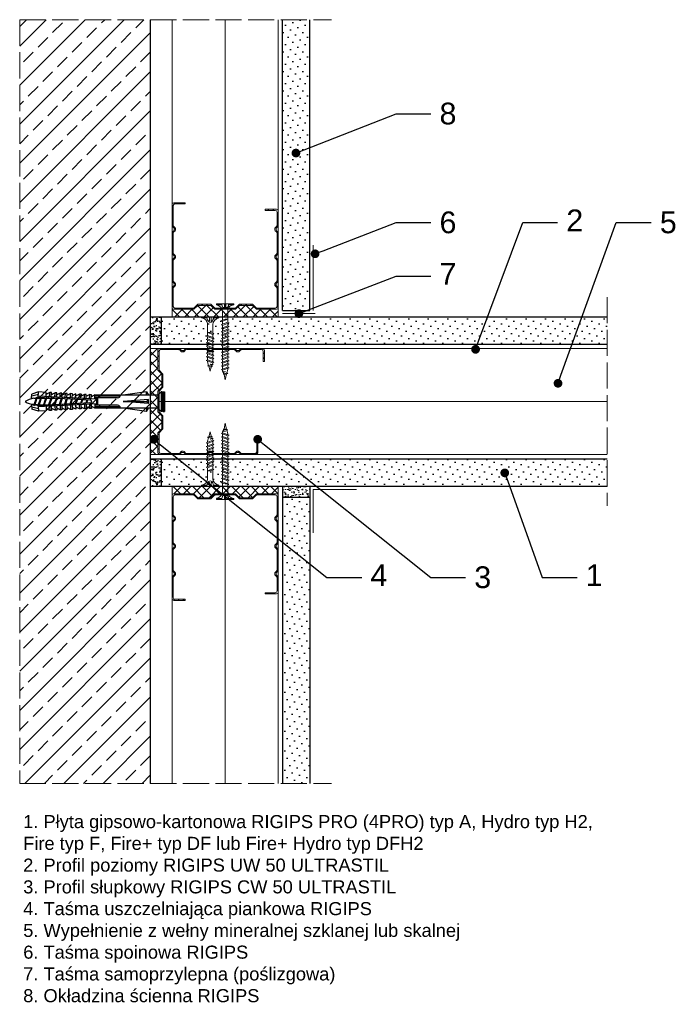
# Model space of a CAD drawing. Header units: millimetres. Extents: x 1525 to 3209, y 569 to 1600.
# Tile 7 of 15: x 1525 to 1827, y 1147 to 1600. Entities that reach past the tile are written whole.
import ezdxf
from ezdxf import colors
from ezdxf.entities.mleader import LeaderData, LeaderLine
from ezdxf.math import Vec2, Vec3

# ---------------------------------------------------------------- set-up
doc = ezdxf.new("R2010")
doc.units = ezdxf.units.MM
doc.linetypes.add('ACAD_ISO02W100', pattern=[15, 12, -3])
for name, color, linetype, lineweight in [('_ISOVER WELNA', 7, 'BATTING', 9), ('_RIGIPS AKCESORIA', 7, 'Continuous', 18), ('_RIGIPS G-K', 7, 'Continuous', 25), ('_RIGIPS PROFIL', 7, 'Continuous', 18), ('KRESKOWANIE', 7, 'Continuous', 9), ('OPISY', 7, 'Continuous', 9), ('PRZERYWANA', 7, 'ACAD_ISO02W100', 9)]:
    doc.layers.add(name, color=color, linetype=linetype, lineweight=lineweight)
doc.styles.get("Standard").update_dxf_attribs({"font": 'arial.ttf'})
doc.linetypes.add('BATTING', pattern='A,0.00254,-2.54,[134,ltypeshp.shx,S=2.54,R=0,X=-2.54,Y=0],-5.08,[134,ltypeshp.shx,S=2.54,R=180,X=2.54,Y=0],-2.54', length=10.16254)
pattern_1 = [(135, (2659.487, -131.852), (-2.245064, -2.245064), []), (225, (2659.487, -131.852), (2.245064, -2.245064), [])]

# ---------------------------------------------------------------- blocks, each defined once
blk = doc.blocks.new('TN 25')
at = {"layer": '_RIGIPS AKCESORIA'}
for p, q in [((0, -0.84), (0, 7.16)), ((0, 7.16), (0.46, 7.16)), ((0.46, 4.78), (0, 4.78)), ((0.46, 7.16), (0.46, 4.78)), ((8.47, 4.46), (8.79, 5)), ((8.79, 5), (9.93, 2.01)), ((10.1, 4.46), (10.41, 5)), ((10.41, 5), (11.56, 2.01)), ((11.67, 4.46), (11.99, 5)), ((11.99, 5), (13.14, 2.01)), ((13.21, 4.46), (13.52, 5)), ((13.52, 5), (14.67, 2.01)), ((14.8, 4.46), (15.12, 5)), ((15.12, 5), (16.26, 2.01)), ((16.42, 4.46), (16.73, 5)), ((16.73, 5), (17.88, 2.01)), ((17.99, 4.46), (18.31, 5)), ((18.31, 5), (19.45, 2.01)), ((19.68, 4.46), (20, 5)), ((20, 5), (21.14, 2.01)), ((0, 3.5), (1.77, 3.5)), ((0, 2.83), (1.77, 2.83)), ((0.46, 1.64), (0, 1.64)), ((0.46, -0.84), (0.46, 1.64)), ((1.77, 3.5), (1.77, 4.2)), ((1.77, 2.83), (1.77, 2.18)), ((3.02, 4.46), (8.47, 4.46)), ((7.49, 2.01), (3.55, 2.01)), ((7.12, 4.46), (7.12, 3.18)), ((8.03, 2.01), (7.12, 4.46)), ((7.12, 3.18), (7.65, 1.53)), ((7.65, 1.53), (8.03, 2.01)), ((9.41, 2.01), (8.03, 2.01)), ((9.61, 1.51), (8.47, 4.46)), ((9, 4.46), (10.1, 4.46)), ((9.93, 2.01), (9.61, 1.51)), ((11.04, 2.01), (9.93, 2.01)), ((11.23, 1.51), (10.1, 4.46)), ((10.62, 4.46), (11.67, 4.46)), ((11.56, 2.01), (11.23, 1.51)), ((12.61, 2.01), (11.56, 2.01)), ((12.81, 1.51), (11.67, 4.46)), ((12.2, 4.46), (13.21, 4.46)), ((13.14, 2.01), (12.81, 1.51)), ((14.15, 2.01), (13.14, 2.01)), ((14.34, 1.51), (13.21, 4.46)), ((13.73, 4.46), (14.8, 4.46)), ((14.67, 2.01), (14.34, 1.51)), ((15.74, 2.01), (14.67, 2.01)), ((15.94, 1.51), (14.8, 4.46)), ((15.33, 4.46), (16.42, 4.46)), ((16.26, 2.01), (15.94, 1.51)), ((17.36, 2.01), (16.26, 2.01)), ((17.55, 1.51), (16.42, 4.46)), ((16.94, 4.46), (17.99, 4.46)), ((17.88, 2.01), (17.55, 1.51)), ((18.93, 2.01), (17.88, 2.01)), ((19.13, 1.51), (17.99, 4.46)), ((18.52, 4.46), (19.68, 4.46)), ((19.45, 2.01), (19.13, 1.51)), ((19.45, 2.01), (20.62, 2.01)), ((20.82, 1.51), (19.68, 4.46)), ((20.21, 4.46), (20.7, 4.46)), ((20.7, 4.46), (22.28, 3.98)), ((21.14, 2.01), (20.82, 1.51)), ((21.14, 2.01), (21.81, 2.12)), ((21.85, 1.83), (21.67, 3.28)), ((21.67, 3.28), (22.14, 2.4)), ((22.14, 2.4), (21.85, 1.83)), ((22.7, 2.36), (22.14, 2.4)), ((22.28, 3.98), (22.56, 4.37)), ((22.7, 2.36), (22.28, 3.98)), ((22.56, 4.37), (23.03, 2.71)), ((23.03, 2.71), (22.7, 2.36)), ((22.71, 3.85), (25, 3.24)), ((25, 3.24), (23.03, 2.71)), ((0, -0.84), (0.46, -0.84))]:
    blk.add_line(p, q, dxfattribs=at)
for centre, major_axis, ratio, start_param, end_param in [((3.09, 7.67), (0.17, 3.2), 0.826134, 1.773653, 3.180586), ((-0.04, 0.9), (0, 3.93), 0.848176, -0.720942, -0.151112), ((3.37, -1.57), (0.28, 3.57), 0.832181, 0.035984, 1.430787), ((-2.73, 15.91), (0, 14.76), 0.848176, 3.399396, 3.475072), ((0.59, 4.62), (0, 2.81), 0.848176, 3.475072, 3.862535), ((1.66, 3.18), (0, 0.895), 0.848176, -1.552777, -0.720942), ((1.66, 3.18), (0, 0.895), 0.848176, 3.862535, 4.730408)]:
    blk.add_ellipse(centre, major_axis=major_axis, ratio=ratio, start_param=start_param, end_param=end_param, dxfattribs=at)
blk = doc.blocks.new('CW 50 ULTRASTIL')
h = blk.add_hatch()
h.set_pattern_fill('ANSI31', color=256, scale=0.5, style=0)
h.paths.add_polyline_path([(28.56, 40.65, -0.198912), (28.71, 41), (30.21, 42.51, 0.198912), (30.36, 42.86), (30.36, 48.45, 0.198912), (30.21, 48.8), (28.71, 50.31, -0.198912), (28.56, 50.66), (28.56, 59.85, -0.198912), (28.71, 60.2), (30.21, 61.71, 0.198912), (30.36, 62.06), (30.36, 67.65, 0.198912), (30.21, 68), (28.71, 69.51, -0.198912), (28.56, 69.86), (28.56, 78.31, -0.414214), (29.36, 79.11), (37.68, 79.11, -0.198912), (38.04, 78.96), (38.74, 78.25, 0.198912), (39.1, 78.11), (39.68, 78.11, 0.198912), (40.04, 78.25), (40.74, 78.96, -0.198912), (41.1, 79.11), (50.38, 79.11, -0.198912), (50.74, 78.96), (51.44, 78.25, 0.198912), (51.8, 78.11), (52.38, 78.11, 0.198912), (52.74, 78.25), (53.44, 78.96, -0.198912), (53.8, 79.11), (63.08, 79.11, -0.198912), (63.44, 78.96), (64.14, 78.25, 0.198912), (64.5, 78.11), (65.08, 78.11, 0.198912), (65.44, 78.25), (66.14, 78.96, -0.198912), (66.5, 79.11), (75.66, 79.11, -0.414214), (76.46, 78.31), (76.46, 73.66), (77.01, 73.66), (77.01, 78.86, 0.414214), (76.21, 79.66), (66.5, 79.66, 0.198912), (66.14, 79.51), (65.44, 78.8, -0.198912), (65.08, 78.66), (64.5, 78.66, -0.198912), (64.14, 78.8), (63.44, 79.51, 0.198912), (63.08, 79.66), (53.8, 79.66, 0.198912), (53.44, 79.51), (52.74, 78.8, -0.198912), (52.38, 78.66), (51.8, 78.66, -0.198912), (51.44, 78.8), (50.74, 79.51, 0.198912), (50.38, 79.66), (41.1, 79.66, 0.198912), (40.74, 79.51), (40.04, 78.8, -0.198912), (39.68, 78.66), (39.1, 78.66, -0.198912), (38.74, 78.8), (38.04, 79.51, 0.198912), (37.68, 79.66), (28.81, 79.66, 0.414214), (28.01, 78.86), (28.01, 69.86, 0.198912), (28.16, 69.51), (29.66, 68, -0.198912), (29.81, 67.65), (29.81, 62.06, -0.198912), (29.66, 61.71), (28.16, 60.2, 0.198912), (28.01, 59.85), (28.01, 50.66, 0.198912), (28.16, 50.31), (29.66, 48.8, -0.198912), (29.81, 48.45), (29.81, 42.86, -0.198912), (29.66, 42.51), (28.16, 41, 0.198912), (28.01, 40.65), (28.01, 31.66, 0.414214), (28.81, 30.86), (37.68, 30.86, 0.198912), (38.04, 31), (38.74, 31.71, -0.198912), (39.1, 31.86), (39.68, 31.86, -0.198912), (40.04, 31.71), (40.74, 31, 0.198912), (41.1, 30.86), (50.38, 30.86, 0.198912), (50.74, 31), (51.44, 31.71, -0.198912), (51.8, 31.86), (52.38, 31.86, -0.198912), (52.74, 31.71), (53.44, 31, 0.198912), (53.8, 30.86), (63.08, 30.86, 0.198912), (63.44, 31), (64.14, 31.71, -0.198912), (64.5, 31.86), (65.08, 31.86, -0.198912), (65.44, 31.71), (66.14, 31, 0.198912), (66.5, 30.86), (73.21, 30.86, 0.414214), (74.01, 31.66), (74.01, 36.86), (73.46, 36.86), (73.46, 32.21, -0.414214), (72.66, 31.41), (66.5, 31.41, -0.198912), (66.14, 31.55), (65.44, 32.26, 0.198912), (65.08, 32.41), (64.5, 32.41, 0.198912), (64.14, 32.26), (63.44, 31.55, -0.198912), (63.08, 31.41), (53.8, 31.41, -0.198912), (53.44, 31.55), (52.74, 32.26, 0.198912), (52.38, 32.41), (51.8, 32.41, 0.198912), (51.44, 32.26), (50.74, 31.55, -0.198912), (50.38, 31.41), (41.1, 31.41, -0.198912), (40.74, 31.55), (40.04, 32.26, 0.198912), (39.68, 32.41), (39.1, 32.41, 0.198912), (38.74, 32.26), (38.04, 31.55, -0.198912), (37.68, 31.41), (29.36, 31.41, -0.414214), (28.56, 32.21)])
at = {"layer": '_RIGIPS PROFIL'}
for p, q in [((28.01, 78.86), (28.01, 69.86)), ((28.56, 78.31), (28.56, 69.86)), ((37.68, 79.66), (28.81, 79.66)), ((37.68, 79.11), (29.36, 79.11)), ((38.04, 79.51), (38.74, 78.8)), ((38.04, 78.96), (38.74, 78.25)), ((39.68, 78.66), (39.1, 78.66)), ((39.68, 78.11), (39.1, 78.11)), ((40.74, 79.51), (40.04, 78.8)), ((40.74, 78.96), (40.04, 78.25)), ((50.38, 79.66), (41.1, 79.66)), ((50.38, 79.11), (41.1, 79.11)), ((50.74, 79.51), (51.44, 78.8)), ((50.74, 78.96), (51.44, 78.25)), ((52.38, 78.66), (51.8, 78.66)), ((52.38, 78.11), (51.8, 78.11)), ((53.44, 79.51), (52.74, 78.8)), ((53.44, 78.96), (52.74, 78.25)), ((53.8, 79.66), (63.08, 79.66)), ((53.8, 79.11), (63.08, 79.11)), ((63.44, 79.51), (64.14, 78.8)), ((63.44, 78.96), (64.14, 78.25)), ((65.08, 78.66), (64.5, 78.66)), ((65.08, 78.11), (64.5, 78.11)), ((66.14, 79.51), (65.44, 78.8)), ((66.14, 78.96), (65.44, 78.25)), ((76.21, 79.66), (66.5, 79.66)), ((75.66, 79.11), (66.5, 79.11)), ((76.46, 73.66), (76.46, 78.31)), ((77.01, 73.66), (77.01, 78.86)), ((76.46, 73.66), (77.01, 73.66)), ((29.66, 68), (28.16, 69.51)), ((30.21, 68), (28.71, 69.51)), ((29.81, 67.65), (29.81, 62.06)), ((30.36, 67.65), (30.36, 62.06)), ((28.01, 59.85), (28.01, 50.66)), ((29.66, 61.71), (28.16, 60.2)), ((28.56, 59.85), (28.56, 50.66)), ((30.21, 61.71), (28.71, 60.2)), ((29.66, 48.8), (28.16, 50.31)), ((30.21, 48.8), (28.71, 50.31)), ((29.81, 42.86), (29.81, 48.45)), ((30.36, 42.86), (30.36, 48.45)), ((29.66, 42.51), (28.16, 41)), ((30.21, 42.51), (28.71, 41)), ((28.01, 31.66), (28.01, 40.65)), ((28.56, 32.21), (28.56, 40.65)), ((73.46, 36.86), (73.46, 32.21)), ((73.46, 36.86), (74.01, 36.86)), ((74.01, 36.86), (74.01, 31.66)), ((38.04, 31.55), (38.74, 32.26)), ((38.04, 31), (38.74, 31.71)), ((39.68, 32.41), (39.1, 32.41)), ((39.68, 31.86), (39.1, 31.86)), ((40.74, 31.55), (40.04, 32.26)), ((40.74, 31), (40.04, 31.71)), ((50.74, 31.55), (51.44, 32.26)), ((50.74, 31), (51.44, 31.71)), ((52.38, 32.41), (51.8, 32.41)), ((52.38, 31.86), (51.8, 31.86)), ((53.44, 31.55), (52.74, 32.26)), ((53.44, 31), (52.74, 31.71)), ((63.44, 31.55), (64.14, 32.26)), ((63.44, 31), (64.14, 31.71)), ((65.08, 32.41), (64.5, 32.41)), ((65.08, 31.86), (64.5, 31.86)), ((66.14, 31.55), (65.44, 32.26)), ((66.14, 31), (65.44, 31.71)), ((37.68, 30.86), (28.81, 30.86)), ((37.68, 31.41), (29.36, 31.41)), ((50.38, 31.41), (41.1, 31.41)), ((50.38, 30.86), (41.1, 30.86)), ((53.8, 31.41), (63.08, 31.41)), ((53.8, 30.86), (63.08, 30.86)), ((72.66, 31.41), (66.5, 31.41)), ((73.21, 30.86), (66.5, 30.86))]:
    blk.add_line(p, q, dxfattribs=at)
for centre, radius, start, end in [((28.81, 78.86), 0.8, 90, 180), ((29.36, 78.31), 0.8, 90, 180), ((37.68, 79.16), 0.5, 45, 90), ((37.68, 78.61), 0.5, 45, 90), ((39.1, 79.16), 0.5, 225, 270), ((39.1, 78.61), 0.5, 225, 270), ((39.68, 79.16), 0.5, 270, 315), ((39.68, 78.61), 0.5, 270, 315), ((41.1, 79.16), 0.5, 90, 135), ((41.1, 78.61), 0.5, 90, 135), ((50.38, 79.16), 0.5, 45, 90), ((50.38, 78.61), 0.5, 45, 90), ((51.8, 79.16), 0.5, 225, 270), ((51.8, 78.61), 0.5, 225, 270), ((52.38, 79.16), 0.5, 270, 315), ((52.38, 78.61), 0.5, 270, 315), ((53.8, 79.16), 0.5, 90, 135), ((53.8, 78.61), 0.5, 90, 135), ((63.08, 79.16), 0.5, 45, 90), ((63.08, 78.61), 0.5, 45, 90), ((64.5, 79.16), 0.5, 225, 270), ((64.5, 78.61), 0.5, 225, 270), ((65.08, 79.16), 0.5, 270, 315), ((65.08, 78.61), 0.5, 270, 315), ((66.5, 79.16), 0.5, 90, 135), ((66.5, 78.61), 0.5, 90, 135), ((75.66, 78.31), 0.8, 0, 90), ((76.21, 78.86), 0.8, 0, 90), ((28.51, 69.86), 0.5, 180, 225), ((29.06, 69.86), 0.5, 180, 225), ((29.31, 67.65), 0.5, 0, 45), ((29.86, 67.65), 0.5, 0, 45), ((28.51, 59.85), 0.5, 135, 180), ((29.06, 59.85), 0.5, 135, 180), ((29.31, 62.06), 0.5, 315, 0), ((29.86, 62.06), 0.5, 315, 0), ((28.51, 50.66), 0.5, 180, 225), ((29.06, 50.66), 0.5, 180, 225), ((29.31, 48.45), 0.5, 0, 45), ((29.86, 48.45), 0.5, 0, 45), ((28.51, 40.65), 0.5, 135, 180), ((29.06, 40.65), 0.5, 135, 180), ((29.31, 42.86), 0.5, 315, 0), ((29.86, 42.86), 0.5, 315, 0), ((29.36, 32.21), 0.8, 180, 270), ((39.1, 31.91), 0.5, 90, 135), ((39.1, 31.36), 0.5, 90, 135), ((39.68, 31.91), 0.5, 45, 90), ((39.68, 31.36), 0.5, 45, 90), ((51.8, 31.91), 0.5, 90, 135), ((51.8, 31.36), 0.5, 90, 135), ((52.38, 31.91), 0.5, 45, 90), ((52.38, 31.36), 0.5, 45, 90), ((64.5, 31.91), 0.5, 90, 135), ((64.5, 31.36), 0.5, 90, 135), ((65.08, 31.91), 0.5, 45, 90), ((65.08, 31.36), 0.5, 45, 90), ((72.66, 32.21), 0.8, 270, 0), ((28.81, 31.66), 0.8, 180, 270), ((37.68, 31.91), 0.5, 270, 315), ((37.68, 31.36), 0.5, 270, 315), ((41.1, 31.91), 0.5, 225, 270), ((41.1, 31.36), 0.5, 225, 270), ((50.38, 31.91), 0.5, 270, 315), ((50.38, 31.36), 0.5, 270, 315), ((53.8, 31.91), 0.5, 225, 270), ((53.8, 31.36), 0.5, 225, 270), ((63.08, 31.91), 0.5, 270, 315), ((63.08, 31.36), 0.5, 270, 315), ((66.5, 31.91), 0.5, 225, 270), ((66.5, 31.36), 0.5, 225, 270), ((73.21, 31.66), 0.8, 270, 0)]:
    blk.add_arc(centre, radius, start, end, dxfattribs=at)
blk = doc.blocks.new('kolek rozprezny komplet 60')
for p, q in [((390.66, 217.01), (390.76, 218.91)), ((393.75, 218.75), (390.71, 217.96)), ((393.81, 219.85), (390.76, 218.91)), ((392.67, 216.95), (393.04, 217.45)), ((393.07, 216.95), (393.04, 217.45)), ((393.68, 217.35), (393.81, 219.85)), ((417.38, 216.11), (393.68, 217.35)), ((420.47, 216.55), (393.71, 217.95)), ((397.41, 219.66), (393.81, 219.85)), ((394.67, 216.95), (394.92, 217.29)), ((395.07, 216.95), (395.05, 217.28)), ((397.31, 217.76), (397.41, 219.66)), ((397.67, 217.14), (397.71, 217.74)), ((399, 219.58), (397.82, 218.98)), ((398.47, 217.1), (398.5, 217.7)), ((398.9, 217.68), (399, 219.58)), ((399.8, 219.54), (399, 219.58)), ((399.7, 217.64), (399.8, 219.54)), ((400.07, 217.02), (400.1, 217.62)), ((401.4, 219.45), (400.22, 218.85)), ((400.87, 216.98), (400.9, 217.58)), ((401.3, 217.56), (401.4, 219.45)), ((402.2, 219.41), (401.4, 219.45)), ((402.1, 217.51), (402.2, 219.41)), ((402.47, 216.89), (402.5, 217.49)), ((403.8, 219.33), (402.61, 218.72)), ((403.27, 216.85), (403.3, 217.45)), ((403.7, 217.43), (403.8, 219.33)), ((404.6, 219.29), (403.8, 219.33)), ((404.5, 217.39), (404.6, 219.29)), ((404.86, 216.77), (404.9, 217.37)), ((406.19, 219.2), (405.01, 218.6)), ((405.66, 216.73), (405.69, 217.32)), ((406.09, 217.3), (406.19, 219.2)), ((406.99, 219.16), (406.19, 219.2)), ((406.89, 217.26), (406.99, 219.16)), ((407.26, 216.64), (407.29, 217.24)), ((408.59, 219.08), (407.41, 218.47)), ((408.49, 217.18), (408.59, 219.08)), ((409.39, 219.03), (408.59, 219.08)), ((409.29, 217.14), (409.39, 219.03)), ((410.99, 218.95), (409.8, 218.35)), ((410.89, 217.05), (410.99, 218.95)), ((412.59, 218.87), (411.4, 218.26)), ((412.49, 216.97), (412.59, 218.87)), ((413.38, 218.82), (412.59, 218.87)), ((413.28, 216.93), (413.38, 218.82)), ((414.98, 218.74), (413.8, 218.14)), ((414.88, 216.84), (414.98, 218.74)), ((415.78, 218.7), (414.98, 218.74)), ((415.68, 216.8), (415.78, 218.7)), ((417.38, 218.62), (416.2, 218.01)), ((417.28, 216.72), (417.38, 218.62)), ((418.18, 218.57), (417.38, 218.62)), ((418.08, 216.68), (418.18, 218.57)), ((419.78, 218.49), (418.59, 217.89)), ((419.68, 216.59), (419.78, 218.49)), ((431.37, 217.95), (419.75, 217.95)), ((448.67, 218.45), (419.77, 218.45)), ((443.47, 219.95), (432.8, 218.45)), ((443.47, 218.45), (443.47, 219.95)), ((443.47, 219.95), (444.34, 218.45)), ((450.17, 219.95), (448.67, 218.45)), ((448.67, 218.45), (448.67, 212.45)), ((450.17, 219.95), (450.17, 210.95)), ((450.67, 219.95), (450.17, 219.95)), ((450.67, 219.95), (450.67, 210.95)), ((450.67, 219.35), (451.17, 219.95)), ((451.17, 219.95), (451.67, 219.95)), ((451.17, 219.95), (451.17, 210.95)), ((451.67, 219.95), (451.67, 210.95)), ((393.15, 216.88), (390.66, 217.01)), ((393.15, 214.02), (390.66, 213.89)), ((390.66, 213.89), (390.76, 211.99)), ((393.75, 212.15), (390.71, 212.94)), ((391.67, 216.95), (392.67, 216.95)), ((392.67, 216.95), (391.67, 213.95)), ((391.67, 213.95), (391.71, 213.45)), ((391.71, 213.45), (392.07, 213.95)), ((392.67, 216.95), (392.07, 213.95)), ((393.07, 216.95), (392.07, 213.95)), ((392.07, 213.95), (393.67, 213.95)), ((393.07, 216.95), (394.67, 216.95)), ((394.67, 216.95), (393.67, 213.95)), ((393.67, 213.95), (393.7, 213.55)), ((417.38, 214.79), (393.68, 213.55)), ((393.68, 213.55), (393.81, 211.05)), ((420.47, 214.35), (393.71, 212.95)), ((393.78, 213.55), (394.07, 213.95)), ((394.67, 216.95), (394.07, 213.95)), ((395.07, 216.95), (394.07, 213.95)), ((394.07, 213.95), (396.07, 213.95)), ((395.07, 216.95), (397.07, 216.95)), ((397.07, 216.95), (396.07, 213.95)), ((396.07, 213.95), (396.09, 213.67)), ((396.28, 213.68), (396.47, 213.95)), ((397.07, 216.95), (396.47, 213.95)), ((397.47, 216.95), (396.47, 213.95)), ((396.47, 213.95), (398.47, 213.95)), ((397.07, 216.95), (397.23, 217.17)), ((397.31, 213.14), (397.41, 211.24)), ((397.47, 216.95), (397.46, 217.16)), ((397.47, 216.95), (399.47, 216.95)), ((397.67, 213.76), (397.71, 213.16)), ((399.47, 216.95), (398.47, 213.95)), ((398.47, 213.95), (398.48, 213.8)), ((398.47, 213.8), (398.5, 213.2)), ((398.77, 213.81), (398.87, 213.95)), ((399.47, 216.95), (398.87, 213.95)), ((399.87, 216.95), (398.87, 213.95)), ((398.87, 213.95), (400.87, 213.95)), ((398.9, 213.22), (399, 211.32)), ((399.47, 216.95), (399.55, 217.05)), ((399.7, 213.26), (399.8, 211.36)), ((399.87, 216.95), (399.87, 217.03)), ((399.87, 216.95), (401.38, 216.95)), ((400.07, 213.88), (400.1, 213.28)), ((401.87, 216.92), (400.87, 213.95)), ((400.87, 213.95), (400.88, 213.92)), ((400.87, 213.92), (400.9, 213.32)), ((401.87, 216.92), (401.27, 213.95)), ((402.26, 216.9), (401.27, 213.95)), ((401.27, 213.95), (401.38, 213.95)), ((401.27, 213.94), (401.27, 213.95)), ((401.3, 213.35), (401.4, 211.45)), ((402.1, 213.39), (402.2, 211.49)), ((402.47, 214.01), (402.5, 213.41)), ((403.27, 214.05), (403.3, 213.45)), ((404.22, 216.8), (403.31, 214.05)), ((404.24, 216.8), (403.7, 214.07)), ((403.7, 213.47), (403.8, 211.57)), ((404.62, 216.78), (403.72, 214.07)), ((404.5, 213.51), (404.6, 211.62)), ((404.86, 214.13), (404.9, 213.53)), ((405.66, 214.17), (405.69, 213.58)), ((406.58, 216.68), (405.75, 214.18)), ((406.09, 213.6), (406.19, 211.7)), ((406.62, 216.68), (406.12, 214.2)), ((406.98, 216.66), (406.16, 214.2)), ((406.89, 213.64), (406.99, 211.74)), ((407.26, 214.26), (407.29, 213.66)), ((408.06, 216.6), (408.09, 217.2)), ((408.06, 214.3), (408.09, 213.7)), ((408.94, 216.55), (408.19, 214.31)), ((408.49, 213.72), (408.59, 211.82)), ((408.99, 216.55), (408.55, 214.33)), ((409.34, 216.53), (408.6, 214.33)), ((409.29, 213.76), (409.39, 211.87)), ((409.66, 216.52), (409.69, 217.12)), ((409.66, 214.38), (409.69, 213.79)), ((410.46, 216.47), (410.49, 217.07)), ((410.46, 214.43), (410.49, 213.83)), ((411.3, 216.43), (410.64, 214.44)), ((410.89, 213.85), (410.99, 211.95)), ((411.37, 216.43), (410.98, 214.45)), ((411.69, 216.41), (411.04, 214.46)), ((412.05, 216.39), (412.09, 216.99)), ((412.05, 214.51), (412.09, 213.91)), ((412.49, 213.93), (412.59, 212.03)), ((412.85, 216.35), (412.89, 216.95)), ((412.85, 214.55), (412.89, 213.95)), ((413.66, 216.31), (413.08, 214.56)), ((413.28, 213.97), (413.38, 212.08)), ((413.75, 216.3), (413.4, 214.58)), ((414.05, 216.29), (413.49, 214.58)), ((414.98, 212.16), (413.8, 212.76)), ((414.45, 216.27), (414.48, 216.86)), ((414.45, 214.64), (414.48, 214.04)), ((414.88, 214.06), (414.98, 212.16)), ((415.25, 216.22), (415.28, 216.82)), ((415.25, 214.68), (415.28, 214.08)), ((416.02, 216.18), (415.52, 214.69)), ((415.68, 214.1), (415.78, 212.2)), ((416.12, 216.18), (415.83, 214.71)), ((416.41, 216.16), (415.93, 214.71)), ((417.38, 212.29), (416.2, 212.89)), ((417.28, 214.18), (417.38, 212.29)), ((418.22, 215.58), (418.01, 214.95)), ((418.08, 214.22), (418.18, 212.33)), ((419.78, 212.41), (418.59, 213.01)), ((419.68, 214.31), (419.78, 212.41)), ((430.17, 217.15), (419.71, 217.15)), ((430.17, 213.75), (419.71, 213.75)), ((431.37, 212.95), (419.75, 212.95)), ((420.47, 217.15), (420.47, 213.75)), ((420.67, 217.15), (420.67, 213.75)), ((420.87, 217.15), (420.87, 213.75)), ((444.34, 216.37), (432.8, 215.45)), ((432.8, 215.45), (443.47, 215.45)), ((444.34, 214.53), (432.8, 215.45)), ((444.34, 216.37), (443.47, 215.45)), ((444.34, 214.53), (443.47, 215.45)), ((444.34, 214.53), (444.34, 216.37)), ((448.67, 216.95), (448.67, 213.95)), ((393.81, 211.05), (390.76, 211.99)), ((397.41, 211.24), (393.81, 211.05)), ((399, 211.32), (397.82, 211.93)), ((399.8, 211.36), (399, 211.32)), ((401.4, 211.45), (400.22, 212.05)), ((402.2, 211.49), (401.4, 211.45)), ((403.8, 211.57), (402.61, 212.18)), ((404.6, 211.62), (403.8, 211.57)), ((406.19, 211.7), (405.01, 212.3)), ((406.99, 211.74), (406.19, 211.7)), ((408.59, 211.82), (407.41, 212.43)), ((409.39, 211.87), (408.59, 211.82)), ((410.99, 211.95), (409.8, 212.55)), ((412.59, 212.03), (411.4, 212.64)), ((413.38, 212.08), (412.59, 212.03)), ((415.78, 212.2), (414.98, 212.16)), ((418.18, 212.33), (417.38, 212.29)), ((448.67, 212.45), (419.77, 212.45)), ((443.47, 210.95), (432.8, 212.45)), ((443.47, 212.45), (443.47, 210.95)), ((443.47, 210.95), (444.34, 212.45)), ((450.17, 210.95), (448.67, 212.45)), ((450.67, 210.95), (450.17, 210.95)), ((450.67, 211.55), (451.17, 210.95)), ((451.17, 210.95), (451.67, 210.95))]:
    blk.add_line(p, q)
for centre, radius, start, end in [((393.65, 216.85), 0.5, 87, 177), ((397.68, 219.24), 0.3, 177, 297), ((400.08, 219.12), 0.3, 177, 297), ((402.48, 218.99), 0.3, 177, 297), ((404.87, 218.87), 0.3, 177, 297), ((407.27, 218.74), 0.3, 177, 297), ((409.67, 218.61), 0.3, 177, 297), ((411.27, 218.53), 0.3, 177, 297), ((413.66, 218.41), 0.3, 177, 297), ((416.06, 218.28), 0.3, 177, 297), ((418.46, 218.15), 0.3, 177, 297), ((422.67, 216.95), 1, 90, 168.463), ((430.17, 218.45), 1.3, 270, 0), ((393.41, 206.24), 10.85, 99.2038, 121.9083), ((393.41, 224.66), 10.85, 238.0917, 260.7962), ((393.65, 214.05), 0.5, 183, 273), ((413.66, 212.5), 0.3, 63, 183), ((416.06, 212.62), 0.3, 63, 183), ((417.55, 215.45), 0.682, 255.8604, 104.1386), ((418.46, 212.75), 0.3, 63, 183), ((422.67, 213.95), 1, 191.537, 270), ((430.17, 212.45), 1.3, 0, 90), ((397.68, 211.66), 0.3, 63, 183), ((400.08, 211.78), 0.3, 63, 183), ((402.48, 211.91), 0.3, 63, 183), ((404.87, 212.03), 0.3, 63, 183), ((407.27, 212.16), 0.3, 63, 183), ((409.67, 212.29), 0.3, 63, 183), ((411.27, 212.37), 0.3, 63, 183)]:
    blk.add_arc(centre, radius, start, end)
blk = doc.blocks.new('TN 35')
at = {"layer": '_RIGIPS AKCESORIA'}
for p, q in [((0, -0.84), (0, 7.16)), ((0, 7.16), (0.46, 7.16)), ((0.46, 4.78), (0, 4.78)), ((0.46, 7.16), (0.46, 4.78)), ((8.47, 4.46), (8.79, 5)), ((8.79, 5), (9.93, 2.01)), ((10.1, 4.46), (10.41, 5)), ((10.41, 5), (11.56, 2.01)), ((11.67, 4.46), (11.99, 5)), ((11.99, 5), (13.14, 2.01)), ((13.21, 4.46), (13.52, 5)), ((13.52, 5), (14.67, 2.01)), ((14.8, 4.46), (15.12, 5)), ((15.12, 5), (16.26, 2.01)), ((16.42, 4.46), (16.73, 5)), ((16.73, 5), (17.88, 2.01)), ((17.99, 4.46), (18.31, 5)), ((18.31, 5), (19.45, 2.01)), ((19.57, 4.46), (19.88, 5)), ((19.88, 5), (21.03, 2.01)), ((21.14, 4.46), (21.46, 5)), ((21.46, 5), (22.6, 2.01)), ((22.72, 4.46), (23.03, 5)), ((23.03, 5), (24.18, 2.01)), ((24.29, 4.46), (24.61, 5)), ((24.61, 5), (25.75, 2.01)), ((25.87, 4.46), (26.18, 5)), ((26.18, 5), (27.33, 2.01)), ((27.44, 4.46), (27.76, 5)), ((27.76, 5), (28.9, 2.01)), ((29.13, 4.46), (29.45, 5)), ((29.45, 5), (30.59, 2.01)), ((0, 3.5), (1.77, 3.5)), ((0, 2.83), (1.77, 2.83)), ((0.46, 1.64), (0, 1.64)), ((0.46, -0.84), (0.46, 1.64)), ((1.77, 3.5), (1.77, 4.2)), ((1.77, 2.83), (1.77, 2.18)), ((3.02, 4.46), (8.47, 4.46)), ((7.49, 2.01), (3.55, 2.01)), ((7.12, 4.46), (7.12, 3.18)), ((8.03, 2.01), (7.12, 4.46)), ((7.12, 3.18), (7.65, 1.53)), ((7.65, 1.53), (8.03, 2.01)), ((9.41, 2.01), (8.03, 2.01)), ((9.61, 1.51), (8.47, 4.46)), ((9, 4.46), (10.1, 4.46)), ((9.93, 2.01), (9.61, 1.51)), ((11.04, 2.01), (9.93, 2.01)), ((11.23, 1.51), (10.1, 4.46)), ((10.62, 4.46), (11.67, 4.46)), ((11.56, 2.01), (11.23, 1.51)), ((12.61, 2.01), (11.56, 2.01)), ((12.81, 1.51), (11.67, 4.46)), ((12.2, 4.46), (13.21, 4.46)), ((13.14, 2.01), (12.81, 1.51)), ((14.15, 2.01), (13.14, 2.01)), ((14.34, 1.51), (13.21, 4.46)), ((13.73, 4.46), (14.8, 4.46)), ((14.67, 2.01), (14.34, 1.51)), ((15.74, 2.01), (14.67, 2.01)), ((15.94, 1.51), (14.8, 4.46)), ((15.33, 4.46), (16.42, 4.46)), ((16.26, 2.01), (15.94, 1.51)), ((17.36, 2.01), (16.26, 2.01)), ((17.55, 1.51), (16.42, 4.46)), ((16.94, 4.46), (17.99, 4.46)), ((17.88, 2.01), (17.55, 1.51)), ((18.93, 2.01), (17.84, 2.01)), ((19.13, 1.51), (17.99, 4.46)), ((18.52, 4.46), (19.57, 4.46)), ((19.45, 2.01), (19.13, 1.51)), ((20.51, 2.01), (19.41, 2.01)), ((20.7, 1.51), (19.57, 4.46)), ((20.09, 4.46), (21.14, 4.46)), ((21.03, 2.01), (20.7, 1.51)), ((22.08, 2.01), (20.99, 2.01)), ((22.28, 1.51), (21.14, 4.46)), ((21.67, 4.46), (22.72, 4.46)), ((22.6, 2.01), (22.28, 1.51)), ((23.66, 2.01), (22.56, 2.01)), ((23.85, 1.51), (22.72, 4.46)), ((23.24, 4.46), (24.29, 4.46)), ((24.18, 2.01), (23.85, 1.51)), ((25.23, 2.01), (24.14, 2.01)), ((25.43, 1.51), (24.29, 4.46)), ((24.81, 4.46), (25.87, 4.46)), ((25.75, 2.01), (25.43, 1.51)), ((26.81, 2.01), (25.71, 2.01)), ((27, 1.51), (25.87, 4.46)), ((26.39, 4.46), (27.44, 4.46)), ((27.33, 2.01), (27, 1.51)), ((28.38, 2.01), (27.33, 2.01)), ((28.58, 1.51), (27.44, 4.46)), ((27.96, 4.46), (29.13, 4.46)), ((28.9, 2.01), (28.58, 1.51)), ((28.9, 2.01), (30.07, 2.01)), ((30.27, 1.51), (29.13, 4.46)), ((29.65, 4.46), (30.15, 4.46)), ((30.15, 4.46), (31.73, 3.98)), ((30.59, 2.01), (30.27, 1.51)), ((30.59, 2.01), (31.26, 2.12)), ((31.3, 1.83), (31.12, 3.28)), ((31.12, 3.28), (31.59, 2.4)), ((31.59, 2.4), (31.3, 1.83)), ((32.15, 2.36), (31.59, 2.4)), ((31.73, 3.98), (32.01, 4.37)), ((32.15, 2.36), (31.73, 3.98)), ((32.01, 4.37), (32.48, 2.71)), ((32.48, 2.71), (32.15, 2.36)), ((32.16, 3.85), (35, 3.24)), ((35, 3.24), (32.48, 2.71)), ((0, -0.84), (0.46, -0.84))]:
    blk.add_line(p, q, dxfattribs=at)
for centre, major_axis, ratio, start_param, end_param in [((3.09, 7.67), (0.17, 3.2), 0.826134, 1.773653, 3.180586), ((-0.04, 0.9), (0, 3.93), 0.848176, -0.720942, -0.151112), ((3.37, -1.57), (0.28, 3.57), 0.832181, 0.035984, 1.430787), ((-2.73, 15.91), (0, 14.76), 0.848176, 3.399396, 3.475072), ((0.59, 4.62), (0, 2.81), 0.848176, 3.475072, 3.862535), ((1.66, 3.18), (0, 0.895), 0.848176, -1.552777, -0.720942), ((1.66, 3.18), (0, 0.895), 0.848176, 3.862535, 4.730408)]:
    blk.add_ellipse(centre, major_axis=major_axis, ratio=ratio, start_param=start_param, end_param=end_param, dxfattribs=at)
blk = doc.blocks.new('_Dot')
at = {"color": 0, "linetype": 'ByBlock', "lineweight": -2}
blk.add_line((-0.5, 0), (-1, 0), dxfattribs=at)
at = {"color": 0, "linetype": 'ByBlock', "const_width": 0.5}
blk.add_lwpolyline([(-0.25, 0, 1), (0.25, 0, 1)], format="xyb", close=True, dxfattribs=at)

msp = doc.modelspace()

# ---------------------------------------------------------------- hatches: boundary and pattern name
at = {"layer": '_RIGIPS AKCESORIA'}
h = msp.add_hatch(dxfattribs=at)
h.set_pattern_fill('ANSI37', color=256, angle=90, style=0)
h.set_pattern_definition(pattern_1)
h.paths.add_polyline_path([(1615.01, 1466.85, -0.198912), (1614.66, 1467), (1613.15, 1468.5, 0.198912), (1612.8, 1468.65), (1607.21, 1468.65, 0.198912), (1606.86, 1468.5), (1605.35, 1467, -0.198912), (1605, 1466.85), (1596, 1466.85, -0.414214), (1595.2, 1467.65), (1595.2, 1463.35), (1644, 1463.35), (1644, 1467.65, -0.414214), (1643.2, 1466.85), (1634.21, 1466.85, -0.198912), (1633.86, 1467), (1632.35, 1468.5, 0.198912), (1632, 1468.65), (1626.41, 1468.65, 0.198912), (1626.06, 1468.5), (1624.55, 1467, -0.198912), (1624.2, 1466.85)])
h = msp.add_hatch(dxfattribs=at)
h.set_pattern_fill('ANSI37', color=256, style=0)
h.set_pattern_definition([(45, (-10, 384.5676), (-2.245064, 2.245064), []), (135, (-10, 384.5676), (-2.245064, -2.245064), [])])
h.paths.add_polyline_path([(1588.7, 1429.04, -0.198912), (1588.85, 1429.4), (1590.36, 1430.9, 0.198912), (1590.5, 1431.26), (1590.5, 1436.84, 0.198912), (1590.36, 1437.2), (1588.85, 1438.7, -0.198912), (1588.7, 1439.06), (1588.7, 1448.05, -0.414214), (1589.5, 1448.85), (1585.2, 1448.85), (1585.2, 1400.05), (1589.5, 1400.05, -0.414214), (1588.7, 1400.85), (1588.7, 1409.84, -0.198912), (1588.85, 1410.2), (1590.36, 1411.7, 0.198912), (1590.5, 1412.06), (1590.5, 1417.64, 0.198912), (1590.36, 1418), (1588.85, 1419.5, -0.198912), (1588.7, 1419.86)])
h = msp.add_hatch(dxfattribs=at)
h.set_pattern_fill('ANSI37', color=256, angle=90, style=0)
h.set_pattern_definition(pattern_1)
h.paths.add_polyline_path([(1615.01, 1382.05, 0.198912), (1614.66, 1381.9), (1613.15, 1380.4, -0.198912), (1612.8, 1380.25), (1607.21, 1380.25, -0.198912), (1606.86, 1380.4), (1605.35, 1381.9, 0.198912), (1605, 1382.05), (1596, 1382.05, 0.414214), (1595.2, 1381.25), (1595.2, 1385.55), (1644, 1385.55), (1644, 1381.25, 0.414214), (1643.2, 1382.05), (1634.21, 1382.05, 0.198912), (1633.86, 1381.9), (1632.35, 1380.4, -0.198912), (1632, 1380.25), (1626.41, 1380.25, -0.198912), (1626.06, 1380.4), (1624.55, 1381.9, 0.198912), (1624.2, 1382.05)])
at = {"layer": '_RIGIPS G-K'}
h = msp.add_hatch(dxfattribs=at)
h.set_pattern_fill('DOTS', color=256, scale=2, angle=315, style=0)
h.set_pattern_definition([(315, (3044.9547, -118.852), (3.367596, 1.122532), [0, -3.175])])
h.paths.add_polyline_path([(1658.5, 1599.95), (1646, 1599.95), (1646, 1466.35), (1658.5, 1466.35)])
h = msp.add_hatch(dxfattribs=at)
h.set_pattern_fill('AR-SAND', color=256, scale=0.05, style=0)
h.set_pattern_definition([(37.5, (-429.3334, 360.4676), (-0.0800016, 2.4470662), [0, -1.9304, 0, -2.159, 0, -2.06375]), (7.5, (-429.3334, 360.4676), (2.2476164, 3.5841255), [0, -1.0414, 0, -1.7399, 0, -0.66675]), (327.5, (-430.8955, 360.4676), (3.9549619, 0.007186), [0, -0.635, 0, -2.286, 0, -2.9845]), (317.5, (-430.8955, 360.4676), (3.8177823, 1.1146466), [0, -0.3175, 0, -1.4986, 0, -1.7145])])
h.paths.add_polyline_path([(1590.2, 1463.35), (1585.2, 1463.35), (1585.2, 1450.85), (1590.2, 1450.85)])
h = msp.add_hatch(dxfattribs=at)
h.set_pattern_fill('DOTS', color=256, scale=2, angle=225, style=0)
h.set_pattern_definition([(225, (0, 0.9), (1.122532, -3.367596), [0, -3.175])])
h.paths.add_polyline_path([(1795.2, 1463.35), (1590.2, 1463.35), (1590.2, 1450.85), (1795.2, 1450.85)])
h = msp.add_hatch(dxfattribs=at)
h.set_pattern_fill('AR-SAND', color=256, scale=0.05, style=0)
h.set_pattern_definition([(322.5, (-429.3334, 2488.4351), (-0.0800016, -2.4470662), [0, -1.9304, 0, -2.159, 0, -2.06375]), (352.5, (-429.3334, 2488.435), (2.2476164, -3.5841255), [0, -1.0414, 0, -1.7399, 0, -0.66675]), (32.5, (-430.8955, 2488.4351), (3.9549619, -0.007186), [0, -0.635, 0, -2.286, 0, -2.9845]), (42.5, (-430.8955, 2488.435), (3.8177823, -1.1146466), [0, -0.3175, 0, -1.4986, 0, -1.7145])])
h.paths.add_polyline_path([(1585.2, 1385.55), (1590.2, 1385.55), (1590.2, 1398.05), (1585.2, 1398.05)])
h = msp.add_hatch(dxfattribs=at)
h.set_pattern_fill('DOTS', color=256, scale=2, angle=225, style=0)
h.set_pattern_definition([(225, (0, -0.9), (1.122532, -3.367596), [0, -3.175])])
h.paths.add_polyline_path([(1795.2, 1398.05), (1590.2, 1398.05), (1590.2, 1385.55), (1795.2, 1385.55)])
h = msp.add_hatch(dxfattribs=at)
h.set_pattern_fill('DOTS', color=256, scale=2, angle=225, style=0)
h.set_pattern_definition([(225, (50.8, 0), (1.122532, -3.367596), [0, -3.175])])
h.paths.add_polyline_path([(1658.5, 1380.55), (1646, 1380.55), (1646, 1248.95), (1658.5, 1248.95)])
at = {"layer": 'KRESKOWANIE'}
h = msp.add_hatch(dxfattribs=at)
h.set_pattern_fill('ANSI33', color=256, scale=2, angle=180, style=0)
h.set_pattern_definition([(225, (-350, 5e-13), (8.980256, -8.980256), []), (225, (-358.98, 5e-13), (8.980256, -8.980256), [6.35, -3.175])])
h.paths.add_polyline_path([(1585.2, 1599.95), (1525.2, 1599.95), (1525.2, 1248.95), (1585.2, 1248.95)])
h = msp.add_hatch(dxfattribs=at)
h.set_pattern_fill('AR-SAND', color=256, scale=0.05, style=0)
h.set_pattern_definition([(37.5, (50.8, 0), (-0.0800016, 2.4470662), [0, -1.9304, 0, -2.159, 0, -2.06375]), (7.5, (50.8, 0), (2.2476164, 3.5841255), [0, -1.0414, 0, -1.7399, 0, -0.66675]), (327.5, (49.238, 0), (3.9549619, 0.007186), [0, -0.635, 0, -2.286, 0, -2.9845]), (317.5, (49.238, 0), (3.817782, 1.1146466), [0, -0.3175, 0, -1.4986, 0, -1.7145])])
h.paths.add_polyline_path([(1658.5, 1385.55), (1646, 1385.55), (1646, 1380.55), (1658.5, 1380.55)])

# ---------------------------------------------------------------- linework, layer by layer
msp.add_line((1585.2, 1599.95), (1585.2, 1248.95))
at = {"layer": '_ISOVER WELNA', "ltscale": 2.4}
for p, q in [((1619.6, 1599.95), (1619.6, 1467.4)), ((1795.2, 1424.45), (1589.25, 1424.45)), ((1619.6, 1248.95), (1619.6, 1381.5))]:
    msp.add_line(p, q, dxfattribs=at)
at = {"layer": '_RIGIPS AKCESORIA'}
for p, q in [((1660, 1466.35), (1660, 1496.35)), ((1646, 1464.85), (1661, 1464.85))]:
    msp.add_line(p, q, dxfattribs=at)
msp.add_lwpolyline([(1660, 1364.05), (1660, 1384.05), (1680, 1384.05)], dxfattribs=at)
at = {"layer": '_RIGIPS G-K'}
for p, q in [((1646, 1466.35), (1646, 1599.95)), ((1658.5, 1466.35), (1658.5, 1599.95)), ((1646, 1466.35), (1658.5, 1466.35)), ((1585.2, 1463.35), (1795.2, 1463.35)), ((1590.2, 1463.35), (1590.2, 1450.85)), ((1585.2, 1450.85), (1795.2, 1450.85)), ((1585.2, 1398.05), (1795.2, 1398.05)), ((1590.2, 1398.05), (1590.2, 1385.55)), ((1585.2, 1385.55), (1795.2, 1385.55)), ((1646, 1385.55), (1646, 1248.95)), ((1658.5, 1385.55), (1658.5, 1248.95)), ((1646, 1380.55), (1658.5, 1380.55))]:
    msp.add_line(p, q, dxfattribs=at)
at = {"layer": '_RIGIPS PROFIL'}
for p, q in [((1595.2, 1463.35), (1595.2, 1599.95)), ((1644, 1463.35), (1644, 1599.95)), ((1585.2, 1448.85), (1795.2, 1448.85)), ((1585.2, 1400.05), (1795.2, 1400.05)), ((1595.2, 1385.55), (1595.2, 1248.95)), ((1644, 1385.55), (1644, 1248.95))]:
    msp.add_line(p, q, dxfattribs=at)
at = {"layer": 'PRZERYWANA'}
for p, q in [((1525.2, 1599.95), (1668.5, 1599.95)), ((1525.2, 1599.95), (1525.2, 1248.95)), ((1795.2, 1472.45), (1795.2, 1376.45)), ((1525.2, 1248.95), (1668.5, 1248.95))]:
    msp.add_line(p, q, dxfattribs=at)

# ---------------------------------------------------------------- block references
at = {"rotation": 270}
msp.add_blockref('TN 35', (1616.44, 1469.4), dxfattribs=at)
msp.add_blockref('kolek rozprezny komplet 60', (1140.03, 1209))
at = {"xscale": -1, "rotation": 270}
msp.add_blockref('TN 35', (1616.44, 1379.5), dxfattribs=at)
at = {"layer": '_RIGIPS AKCESORIA', "xscale": -1, "rotation": 90}
msp.add_blockref('TN 25', (1615.95, 1463.35), dxfattribs=at)
at = {"layer": '_RIGIPS AKCESORIA', "rotation": 90}
msp.add_blockref('TN 25', (1615.95, 1385.55), dxfattribs=at)
at = {"layer": '_RIGIPS PROFIL', "rotation": 90}
msp.add_blockref('CW 50 ULTRASTIL', (1674.86, 1438.84), dxfattribs=at)
at = {"layer": '_RIGIPS PROFIL'}
msp.add_blockref('CW 50 ULTRASTIL', (1560.69, 1369.19), dxfattribs=at)
at = {"layer": '_RIGIPS PROFIL', "xscale": -1, "rotation": 90}
msp.add_blockref('CW 50 ULTRASTIL', (1674.86, 1410.06), dxfattribs=at)

# ---------------------------------------------------------------- texts
at = {"insert": (1526.82, 1234.4), "char_height": 6, "width": 264.263, "attachment_point": 1}
msp.add_mtext('1. Płyta gipsowo-kartonowa RIGIPS PRO (4PRO) typ A, Hydro typ H2, Fire typ F, Fire+ typ DF lub Fire+ Hydro typ DFH2\\P2. Profil poziomy RIGIPS UW 50 ULTRASTIL\\P3. Profil słupkowy RIGIPS CW 50 ULTRASTIL\\P4. Taśma uszczelniająca piankowa RIGIPS\\P5. Wypełnienie z wełny mineralnej szklanej lub skalnej\\P6. Taśma spoinowa RIGIPS\\P7. Taśma samoprzylepna (poślizgowa)\\P8. Okładzina ścienna RIGIPS', dxfattribs=at)

# ---------------------------------------------------------------- leaders
at = {"layer": 'OPISY'}
ml = msp.add_multileader_mtext('Standard', dxfattribs=at)
ml.set_content('8', color=256)
ml.set_leader_properties()
ml.set_arrow_properties(name='DOT')
ml.build(insert=Vec2(0, 0))
ctx = ml.context
ctx.base_point, ctx.char_height, ctx.landing_gap_size, ctx.plane_origin = Vec3(1714.14, 1556.73), 10, 4, Vec3(1521.55, 1700.39)
notes = []
notes.append((ctx, [(0, (1, 1, 0), (1698.14, 1556.73), (1, 0), 16, [(0, [(1652.14, 1538.66)], 0, [])])]))
ctx.mtext.insert, ctx.mtext.flow_direction = Vec3(1718.14, 1561.82), 5
ml = msp.add_multileader_mtext('Standard', dxfattribs=at)
ml.set_content('6', color=256)
ml.set_leader_properties()
ml.set_arrow_properties(name='DOT')
ml.build(insert=Vec2(0, 0))
ctx = ml.context
ctx.base_point, ctx.char_height, ctx.landing_gap_size, ctx.plane_origin = Vec3(1714.14, 1506.72), 10, 4, Vec3(1521.55, 1650.38)
notes.append((ctx, [(0, (1, 1, 0), (1698.14, 1506.72), (1, 0), 16, [(0, [(1660.95, 1492.35)], 0, [])])]))
ctx.mtext.insert, ctx.mtext.flow_direction = Vec3(1718.14, 1511.81), 5
ml = msp.add_multileader_mtext('Standard', dxfattribs=at)
ml.set_content('2', color=256)
ml.set_leader_properties()
ml.set_arrow_properties(name='DOT')
ml.build(insert=Vec2(0, 0))
ctx = ml.context
ctx.base_point, ctx.char_height, ctx.landing_gap_size, ctx.plane_origin = Vec3(1772.4, 1506.72), 10, 4, Vec3(1579.82, 1650.38)
notes.append((ctx, [(0, (1, 1, 0), (1756.4, 1506.72), (1, 0), 16, [(0, [(1734.7, 1448.44)], 0, [])])]))
ctx.mtext.insert, ctx.mtext.flow_direction = Vec3(1776.4, 1512.72), 5
ml = msp.add_multileader_mtext('Standard', dxfattribs=at)
ml.set_content('5', color=256)
ml.set_leader_properties()
ml.set_arrow_properties(name='DOT')
ml.build(insert=Vec2(0, 0))
ctx = ml.context
ctx.base_point, ctx.char_height, ctx.landing_gap_size, ctx.plane_origin = Vec3(1815.38, 1506.72), 10, 4, Vec3(1622.79, 1650.38)
notes.append((ctx, [(0, (1, 1, 0), (1799.38, 1506.72), (1, 0), 16, [(0, [(1772.59, 1432.84)], 0, [])])]))
ctx.mtext.insert, ctx.mtext.flow_direction = Vec3(1819.38, 1511.81), 5
ml = msp.add_multileader_mtext('Standard', dxfattribs=at)
ml.set_content('7', color=256)
ml.set_leader_properties()
ml.set_arrow_properties(name='DOT')
ml.build(insert=Vec2(0, 0))
ctx = ml.context
ctx.base_point, ctx.char_height, ctx.landing_gap_size, ctx.plane_origin = Vec3(1714.14, 1482.1), 10, 4, Vec3(1521.55, 1625.76)
notes.append((ctx, [(0, (1, 1, 0), (1698.14, 1482.1), (1, 0), 16, [(0, [(1653.5, 1464.85)], 0, [])])]))
ctx.mtext.insert, ctx.mtext.flow_direction = Vec3(1718.14, 1488.1), 5
ml = msp.add_multileader_mtext('Standard', dxfattribs=at)
ml.set_content('4', color=256)
ml.set_leader_properties()
ml.set_arrow_properties(name='DOT')
ml.build(insert=Vec2(0, 0))
ctx = ml.context
ctx.base_point, ctx.char_height, ctx.landing_gap_size, ctx.plane_origin = Vec3(1682.39, 1343.62), 10, 4, Vec3(1489.8, 1487.28)
notes.append((ctx, [(0, (1, 1, 0), (1666.39, 1343.62), (1, 0), 16, [(0, [(1586.86, 1407.1)], 0, [])])]))
ctx.mtext.insert, ctx.mtext.flow_direction = Vec3(1686.39, 1349.62), 5
ml = msp.add_multileader_mtext('Standard', dxfattribs=at)
ml.set_content('3', color=256)
ml.set_leader_properties()
ml.set_arrow_properties(name='DOT')
ml.build(insert=Vec2(0, 0))
ctx = ml.context
ctx.base_point, ctx.char_height, ctx.landing_gap_size, ctx.plane_origin = Vec3(1730.11, 1343.62), 10, 4, Vec3(1537.52, 1487.28)
notes.append((ctx, [(0, (1, 1, 0), (1714.11, 1343.62), (1, 0), 16, [(0, [(1634.58, 1407.1)], 0, [])])]))
ctx.mtext.insert, ctx.mtext.flow_direction = Vec3(1734.11, 1348.71), 5
ml = msp.add_multileader_mtext('Standard', dxfattribs=at)
ml.set_content('1', color=256)
ml.set_leader_properties()
ml.set_arrow_properties(name='DOT')
ml.build(insert=Vec2(0, 0))
ctx = ml.context
ctx.base_point, ctx.char_height, ctx.landing_gap_size, ctx.plane_origin = Vec3(1781.33, 1343.62), 10, 4, Vec3(1588.74, 1199.96)
notes.append((ctx, [(0, (1, 1, 0), (1765.33, 1343.62), (1, 0), 16, [(0, [(1748.12, 1391.66)], 0, [])])]))
ctx.mtext.insert, ctx.mtext.flow_direction = Vec3(1785.33, 1349.62), 5
for ctx, leaders in notes:
    for number, flags, end, landing, length, lines in leaders:
        leader = LeaderData()
        leader.index, (leader.has_last_leader_line, leader.has_dogleg_vector, leader.attachment_direction) = number, flags
        leader.last_leader_point, leader.dogleg_vector, leader.dogleg_length = Vec3(end), Vec3(landing), length
        for number, points, colour, breaks in lines:
            line = LeaderLine()
            line.index, line.vertices, line.color, line.breaks = number, Vec3.list(points), colors.encode_raw_color(colour), breaks
            leader.lines.append(line)
        ctx.leaders.append(leader)

doc.saveas('drawing.dxf')
